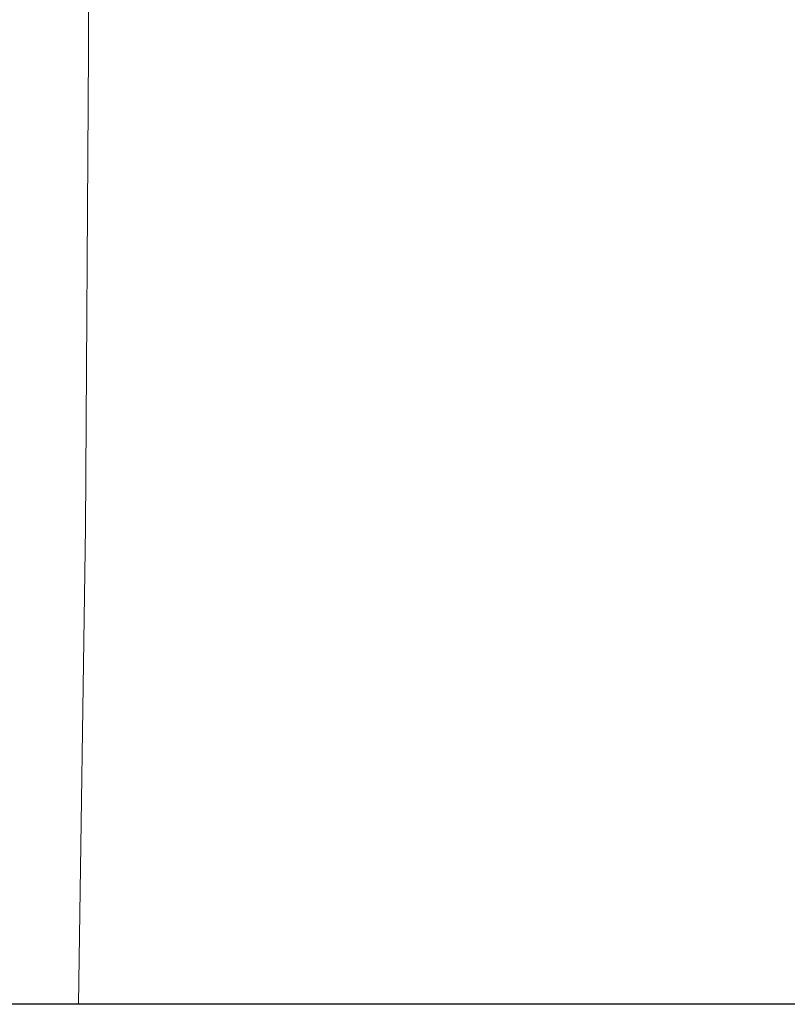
# Model space of a CAD drawing. Header units: millimetres. Extents: x -1893473 to 1546619, y -568027 to 942944.
# Tile 229 of 256: x 167630 to 167823, y -495359 to -495112. Entities that reach past the tile are written whole.
import ezdxf
from ezdxf.enums import TextEntityAlignment as Align

# ---------------------------------------------------------------- set-up
doc = ezdxf.new("R2010")
doc.units = ezdxf.units.MM
doc.header["$LTSCALE"] = 0.2
doc.layers.get('0').update_dxf_attribs({"lineweight": 0})
for name, color, linetype, lineweight in [('!! 0_Opis_pom', 9, 'Continuous', 13), ('!! 1_OPIS POM NOWE', 140, 'Continuous', 5), ('!! 2_wypos-sanitarne', 240, 'Continuous', 9), ('P-Opis nadproża', 150, 'Continuous', 9)]:
    doc.layers.add(name, color=color, linetype=linetype, lineweight=lineweight)
doc.layers.add('!! 1_zabudowa GK', color=33, linetype='Continuous')
doc.layers.add('Powierzchnia', color=140, linetype='Continuous', lineweight=5, plot=False)
doc.styles.add('ARIAL', font='tahoma.ttf')

# ---------------------------------------------------------------- blocks, each defined once
blk = doc.blocks.new('A$C324a30b8')
for points in [[(-0.17832, -0.47832), (-0.17797, -0.23916), (-0.17727, -0.11958), (-0.17552, 0)], [(-0.17552, 0), (0.17552, 0)]]:
    blk.add_lwpolyline(points)
blk = doc.blocks.new('A$C2EB40A8D')
at = {"layer": '!! 1_zabudowa GK'}
blk.add_lwpolyline([(6407.5648, -957.48603), (3298.87011, -957.48603)], dxfattribs=at)
at = {"layer": 'Powierzchnia'}
blk.add_lwpolyline([(9048.87011, 1657.51397), (9048.87011, -47.48603), (6407.5648, -47.48603), (6407.5648, -957.48603), (3298.87011, -957.48603), (3298.87011, 1657.51397)], close=True, dxfattribs=at)
at = {"layer": '!! 2_wypos-sanitarne', "xscale": 1000, "yscale": 1000, "zscale": 1000, "rotation": 180}
blk.add_blockref('A$C324a30b8', (3801.52528, -957.48603), dxfattribs=at)
at = {"layer": '!! 0_Opis_pom', "ltscale": 0.7, "style": 'ARIAL'}
for tag, p in [('B1,21', (-891.77727, 31796.97458)), ('A1,16', (-13651.31084, 31587.95236)), ('B1,19', (-5798.61305, 31587.22944)), ('B1/17', (-9701.43347, 31565.05244)), ('1,23', (10805.41388, 31565.05244)), ('1,22', (4526.58954, 31507.65132)), ('A1,1', (-16866.13618, 31459.3792)), ('B1,18', (-7791.62894, 31330.08444)), ('B1,20', (-2961.4347, 31167.05787)), ('A1,6', (-19287.17717, 30923.71998)), ('B1,1', (14135.63445, 30913.92963)), ('B1,3', (17346.74696, 30023.81022)), ('B1,4', (29817.71501, 29157.67457)), ('A1,5', (-23454.5385, 28820.77901)), ('A1,2', (-17502.57721, 28602.57524)), ('B1,2D', (2616.16402, 28559.52261)), ('A1,15', (-13651.31084, 28261.46046)), ('B1,4', (29883.58177, 28158.35876)), ('B1,2B', (18801.54781, 27650.12382)), ('B1,2A', (13086.7373, 27376.04393)), ('A1,3', (-16846.27912, 25980.40356)), ('B1,8', (9089.53994, 25356.27639)), ('B1,6', (31915.87888, 23754.79829)), ('A1,4', (-24010.17576, 23559.17399)), ('B1,14', (-11621.32288, 23261.44183)), ('B1,13', (-3080.55208, 22924.09997)), ('B1,5', (29245.49088, 22896.69268)), ('B1,10', (3982.60923, 22874.21277)), ('B1,9', (5634.43488, 22623.92098)), ('B1,2C', (13327.26639, 22378.5328)), ('B1,7', (16398.41175, 22348.28836)), ('B1,11', (5553.20442, 20939.83877)), ('B1,12', (3693.27174, 20628.72148)), ('C1,3', (5969.08376, 16336.01084)), ('C1,2', (11955.93711, 11671.55655)), ('C1,1', (15659.17205, 11415.94196)), ('C1,4', (5140.00888, 9205.5831)), ('C1,5', (5680.4486, 6154.54995)), ('C1,10', (16327.05085, 6080.66085)), ('C1,9', (16526.57171, 3173.45283)), ('C1,6', (6367.37903, 2771.84181)), ('D0,18', (-1981.87701, -110.73158)), ('D0,7', (-13531.42299, -1159.67649)), ('C1,7', (7275.77161, -1303.00991)), ('D0,17', (2064.87671, -1345.69113)), ('D0,3', (-9324.21674, -1442.63631)), ('D0,6', (-17529.61851, -1957.37463)), ('D0,10', (-21369.4432, -2140.60378)), ('D,09', (-12990.08379, -2746.32902)), ('D0,2', (-5516.19514, -3101.87722)), ('D0,16', (2266.73061, -3284.15369)), ('D0,8', (-14357.79539, -3567.69719)), ('D0,5', (-10461.54478, -3629.26575)), ('D0,4', (-8396.53404, -4353.7937)), ('D0,15', (1974.41895, -5205.84774)), ('D0,1', (-5633.49598, -5662.48534)), ('D0,11', (-23334.09291, -6045.78706)), ('D0,12', (-22436.85763, -9302.9678)), ('D0,13', (-22436.85763, -11581.16526)), ('D0,14', (-13645.94445, -11884.57769))]:
    blk.add_attdef(tag, text='', height=119.68, dxfattribs=at).set_placement(p, align=Align.MIDDLE_CENTER)
at = {"layer": '!! 1_OPIS POM NOWE', "style": 'ARIAL'}
for tag, p in [('C1.7A', (7769.3756, 685.765)), ('C1.7C', (7655.80151, -2045.04756)), ('C1.8B', (10935.93068, -2107.41983)), ('C1.8A', (13897.39715, -2120.69016)), ('C1.7B', (8274.43201, -3270.18959)), ('E1.2', (16701.02923, -5331.07351)), ('E1.5E', (21974.23379, -5463.99012)), ('E1.5D', (24989.27391, -5785.36474)), ('E1.1', (8357.81567, -5851.01076)), ('E1.5C', (25222.53959, -6394.64172)), ('E1.5B', (27694.70831, -7009.86571)), ('E1.6', (5279.46063, -8141.28746)), ('E1.5A', (25547.9555, -8495.18994)), ('E1.5G', (23977.19473, -9792.46695)), ('E1.5F', (22414.7084, -9822.66389)), ('E1,4', (13935.69867, -10458.20073)), ('E1.5L', (28030.8296, -11267.7725)), ('E1.3', (5639.18862, -11994.01941)), ('E1.5H', (23988.49716, -12231.38049)), ('E1.5K', (27714.73934, -12977.98364)), ('E1.5I', (22290.68736, -13989.9049)), ('E1.5J', (27095.71534, -16088.17469))]:
    blk.add_attdef(tag, text='', height=119.68, dxfattribs=at).set_placement(p, align=Align.MIDDLE_CENTER)

msp = doc.modelspace()

# ---------------------------------------------------------------- block references
at = {"layer": 'P-Opis nadproża', "color": 4}
msp.add_blockref('A$C2EB40A8D', (163667.94092, -494401.63474), dxfattribs=at)

doc.saveas('drawing.dxf')
